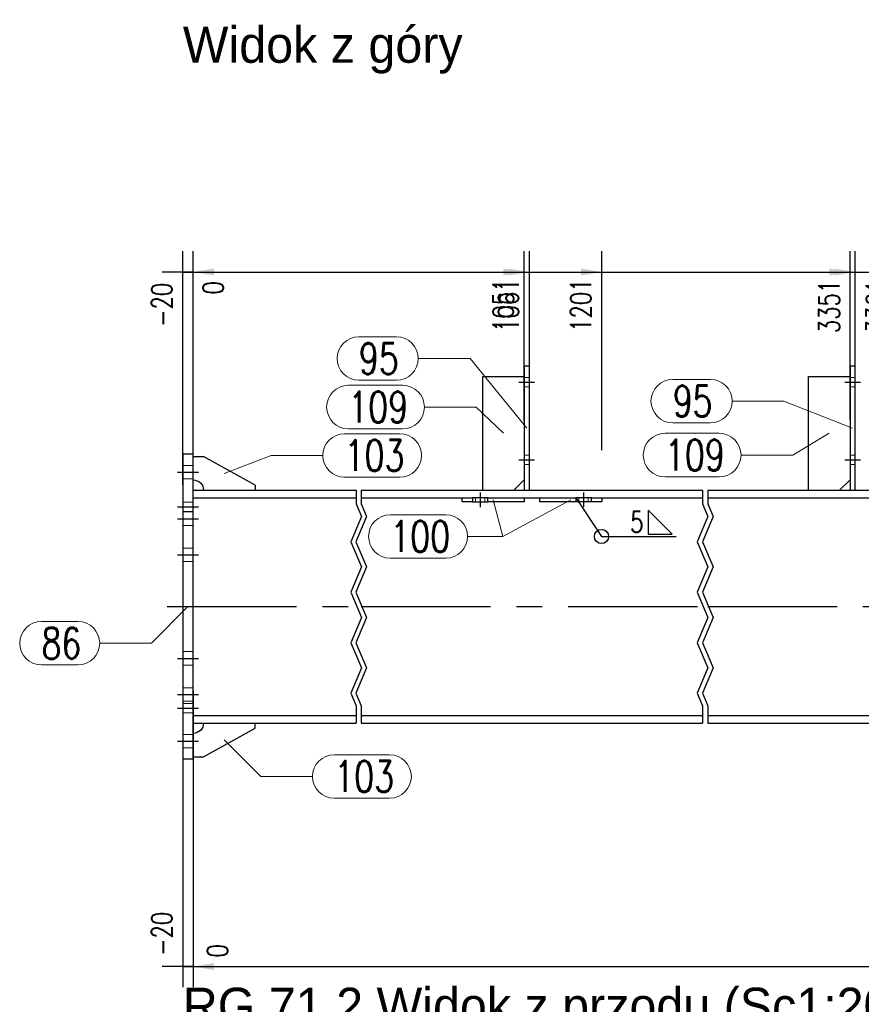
# Model space of a CAD drawing. Header units: millimetres. Extents: x 3528 to 4122, y 12541 to 12988.
# Tile 2 of 47: x 3569 to 3650, y 12610 to 12705. Entities that reach past the tile are written whole.
import ezdxf

# ---------------------------------------------------------------- set-up
doc = ezdxf.new("R2010")
doc.units = ezdxf.units.MM
doc.header["$LTSCALE"] = 10
doc.linetypes.add('HIDDEN', pattern=[0.375, 0.25, -0.125])
doc.linetypes.add('MITTE', pattern=[2, 1.25, -0.25, 0.25, -0.25])
doc.layers.get('Defpoints').update_dxf_attribs({"color": 1})
for name, color, linetype, lineweight in [('PS_DIM', 4, 'Continuous', 13), ('PS_Hidden', 2, 'HIDDEN', 9), ('PS_Pos', 1, 'Continuous', 15), ('PS_SOLID', 7, 'Continuous', 30)]:
    doc.layers.add(name, color=color, linetype=linetype, lineweight=lineweight)
for name, color, linetype in [('PS_MID', 5, 'MITTE'), ('PS_SHAPE', 3, 'Continuous'), ('PS_WELD', 1, 'Continuous')]:
    doc.layers.add(name, color=color, linetype=linetype)
doc.styles.add('simplex', font='simplex.shx', dxfattribs={"width": 0.75})
doc.dimstyles.new('1_20_GŁ_DS1-LS20', dxfattribs={"dimtxt": 2, "dimasz": 2, "dimexe": 2, "dimexo": 5, "dimgap": 1, "dimtad": 1, "dimjust": 4, "dimdec": 0, "dimlfac": 20, "dimtxsty": 'simplex', "dimblk1": 'NONE', "dimsah": 1, "dimcen": 2, "dimclrd": 256, "dimclre": 256, "dimclrt": 4, "dimadec": 1, "dimazin": 0, "dimtfac": 1, "dimtdec": 0, "dimtmove": 2, "dimatfit": 3, "dimfxl": 1, "dimarcsym": 0})

# ---------------------------------------------------------------- blocks, each defined once
blk = doc.blocks.new('*X72')
at = {"color": 0}
blk.add_text('Widok z góry', height=3.5, dxfattribs=at).set_placement((3584.581, 12587.55))
blk = doc.blocks.new('*D87')
at = {"layer": 'Defpoints', "color": 0, "transparency": 16777216}
for p in [(3585.581, 12681.099), (3584.581, 12655.536), (3585.581, 12637.512)]:
    blk.add_point(p, dxfattribs=at)
at = {"layer": 'PS_DIM', "lineweight": -2, "transparency": 16777216}
for p, q in [((3584.581, 12660.536), (3584.581, 12683.099)), ((3585.581, 12642.512), (3585.581, 12683.099)), ((3584.581, 12681.099), (3582.581, 12681.099)), ((3584.581, 12681.099), (3585.581, 12681.099)), ((3587.581, 12681.099), (3589.581, 12681.099))]:
    blk.add_line(p, q, dxfattribs=at)
at = {"layer": 'PS_DIM', "transparency": 16777216}
blk.add_solid([(3587.581, 12681.432), (3587.581, 12680.765), (3585.581, 12681.099)], dxfattribs=at)
at = {"layer": 'PS_DIM', "color": 4, "transparency": 16777216, "insert": (3582.561, 12677.936), "char_height": 2, "attachment_point": 5, "rotation": 90, "style": 'simplex'}
blk.add_mtext('-20', dxfattribs=at)
blk = doc.blocks.new('_None')
blk = doc.blocks.new('*D88')
at = {"layer": 'Defpoints', "color": 0, "transparency": 16777216}
for p in [(3585.581, 12681.099), (3585.581, 12655.536), (3585.581, 12637.512)]:
    blk.add_point(p, dxfattribs=at)
at = {"layer": 'PS_DIM', "lineweight": -2, "transparency": 16777216}
for p, q in [((3585.581, 12642.512), (3585.581, 12683.099)), ((3585.581, 12660.536), (3585.581, 12683.099)), ((3585.581, 12681.099), (3583.581, 12681.099)), ((3587.581, 12681.099), (3589.581, 12681.099))]:
    blk.add_line(p, q, dxfattribs=at)
at = {"layer": 'PS_DIM', "transparency": 16777216}
blk.add_solid([(3587.581, 12681.432), (3587.581, 12680.765), (3585.581, 12681.099)], dxfattribs=at)
at = {"layer": 'PS_DIM', "color": 4, "transparency": 16777216, "insert": (3587.524, 12679.579), "char_height": 2, "attachment_point": 5, "rotation": 90, "style": 'simplex'}
blk.add_mtext('0', dxfattribs=at)
blk = doc.blocks.new('*D89')
at = {"layer": 'Defpoints', "color": 0, "transparency": 16777216}
for p in [(3617.581, 12681.099), (3617.581, 12661.701), (3585.581, 12637.512)]:
    blk.add_point(p, dxfattribs=at)
at = {"layer": 'PS_DIM', "lineweight": -2, "transparency": 16777216}
for p, q in [((3585.581, 12642.512), (3585.581, 12683.099)), ((3617.581, 12666.701), (3617.581, 12683.099)), ((3585.581, 12681.099), (3615.581, 12681.099))]:
    blk.add_line(p, q, dxfattribs=at)
at = {"layer": 'PS_DIM', "transparency": 16777216}
blk.add_solid([(3615.581, 12681.432), (3615.581, 12680.765), (3617.581, 12681.099)], dxfattribs=at)
at = {"layer": 'PS_DIM', "color": 4, "transparency": 16777216, "insert": (3615.561, 12677.9), "char_height": 2, "attachment_point": 5, "rotation": 90, "style": 'simplex'}
blk.add_mtext('1051', dxfattribs=at)
blk = doc.blocks.new('*D90')
at = {"layer": 'Defpoints', "color": 0, "transparency": 16777216}
for p in [(3618.081, 12681.099), (3618.081, 12661.462), (3585.581, 12637.512)]:
    blk.add_point(p, dxfattribs=at)
at = {"layer": 'PS_DIM', "lineweight": -2, "transparency": 16777216}
for p, q in [((3585.581, 12642.512), (3585.581, 12683.099)), ((3618.081, 12666.462), (3618.081, 12683.099)), ((3585.581, 12681.099), (3616.081, 12681.099))]:
    blk.add_line(p, q, dxfattribs=at)
at = {"layer": 'PS_DIM', "transparency": 16777216}
blk.add_solid([(3616.081, 12681.432), (3616.081, 12680.765), (3618.081, 12681.099)], dxfattribs=at)
at = {"layer": 'PS_DIM', "color": 4, "transparency": 16777216, "insert": (3616.061, 12677.9), "char_height": 2, "attachment_point": 5, "rotation": 90, "style": 'simplex'}
blk.add_mtext('1061', dxfattribs=at)
blk = doc.blocks.new('*D91')
at = {"layer": 'Defpoints', "color": 0, "transparency": 16777216}
for p in [(3625.081, 12681.099), (3625.081, 12658.882), (3585.581, 12637.512)]:
    blk.add_point(p, dxfattribs=at)
at = {"layer": 'PS_DIM', "lineweight": -2, "transparency": 16777216}
for p, q in [((3585.581, 12642.512), (3585.581, 12683.099)), ((3625.081, 12663.882), (3625.081, 12683.099)), ((3585.581, 12681.099), (3623.081, 12681.099))]:
    blk.add_line(p, q, dxfattribs=at)
at = {"layer": 'PS_DIM', "transparency": 16777216}
blk.add_solid([(3623.081, 12681.432), (3623.081, 12680.765), (3625.081, 12681.099)], dxfattribs=at)
at = {"layer": 'PS_DIM', "color": 4, "transparency": 16777216, "insert": (3623.061, 12677.9), "char_height": 2, "attachment_point": 5, "rotation": 90, "style": 'simplex'}
blk.add_mtext('1201', dxfattribs=at)
blk = doc.blocks.new('*D92')
at = {"layer": 'Defpoints', "color": 0, "transparency": 16777216}
for p in [(3649.081, 12681.099), (3649.081, 12661.819), (3585.581, 12637.512)]:
    blk.add_point(p, dxfattribs=at)
at = {"layer": 'PS_DIM', "lineweight": -2, "transparency": 16777216}
for p, q in [((3585.581, 12642.512), (3585.581, 12683.099)), ((3649.081, 12666.819), (3649.081, 12683.099)), ((3585.581, 12681.099), (3647.081, 12681.099))]:
    blk.add_line(p, q, dxfattribs=at)
at = {"layer": 'PS_DIM', "transparency": 16777216}
blk.add_solid([(3647.081, 12681.432), (3647.081, 12680.765), (3649.081, 12681.099)], dxfattribs=at)
at = {"layer": 'PS_DIM', "color": 4, "transparency": 16777216, "insert": (3647.061, 12677.757), "char_height": 2, "attachment_point": 5, "rotation": 90, "style": 'simplex'}
blk.add_mtext('3351', dxfattribs=at)
blk = doc.blocks.new('*D93')
at = {"layer": 'Defpoints', "color": 0, "transparency": 16777216}
for p in [(3649.581, 12681.099), (3649.581, 12661.278), (3585.581, 12637.512)]:
    blk.add_point(p, dxfattribs=at)
at = {"layer": 'PS_DIM', "lineweight": -2, "transparency": 16777216}
for p, q in [((3585.581, 12642.512), (3585.581, 12683.099)), ((3649.581, 12666.278), (3649.581, 12683.099)), ((3585.581, 12681.099), (3647.581, 12681.099))]:
    blk.add_line(p, q, dxfattribs=at)
at = {"layer": 'PS_DIM', "transparency": 16777216}
blk.add_solid([(3647.581, 12681.432), (3647.581, 12680.765), (3649.581, 12681.099)], dxfattribs=at)
at = {"layer": 'PS_DIM', "color": 4, "transparency": 16777216, "insert": (3651.637, 12677.757), "char_height": 2, "attachment_point": 5, "rotation": 90, "style": 'simplex'}
blk.add_mtext('3361', dxfattribs=at)
blk = doc.blocks.new('*D94')
at = {"layer": 'Defpoints', "color": 0, "transparency": 16777216}
for p in [(3675.581, 12681.099), (3675.581, 12661.827), (3585.581, 12637.512)]:
    blk.add_point(p, dxfattribs=at)
at = {"layer": 'PS_DIM', "lineweight": -2, "transparency": 16777216}
for p, q in [((3585.581, 12642.512), (3585.581, 12683.099)), ((3675.581, 12666.827), (3675.581, 12683.099)), ((3585.581, 12681.099), (3673.581, 12681.099))]:
    blk.add_line(p, q, dxfattribs=at)
at = {"layer": 'PS_DIM', "transparency": 16777216}
blk.add_solid([(3673.581, 12681.432), (3673.581, 12680.765), (3675.581, 12681.099)], dxfattribs=at)
at = {"layer": 'PS_DIM', "color": 4, "transparency": 16777216, "insert": (3673.561, 12677.757), "char_height": 2, "attachment_point": 5, "rotation": 90, "style": 'simplex'}
blk.add_mtext('5651', dxfattribs=at)
blk = doc.blocks.new('*D95')
at = {"layer": 'Defpoints', "color": 0, "transparency": 16777216}
for p in [(3676.081, 12681.099), (3676.081, 12661.331), (3585.581, 12637.512)]:
    blk.add_point(p, dxfattribs=at)
at = {"layer": 'PS_DIM', "lineweight": -2, "transparency": 16777216}
for p, q in [((3585.581, 12642.512), (3585.581, 12683.099)), ((3676.081, 12666.331), (3676.081, 12683.099)), ((3585.581, 12681.099), (3674.081, 12681.099))]:
    blk.add_line(p, q, dxfattribs=at)
at = {"layer": 'PS_DIM', "transparency": 16777216}
blk.add_solid([(3674.081, 12681.432), (3674.081, 12680.765), (3676.081, 12681.099)], dxfattribs=at)
at = {"layer": 'PS_DIM', "color": 4, "transparency": 16777216, "insert": (3677.667, 12677.757), "char_height": 2, "attachment_point": 5, "rotation": 90, "style": 'simplex'}
blk.add_mtext('5661', dxfattribs=at)
blk = doc.blocks.new('*D96')
at = {"layer": 'Defpoints', "color": 0, "transparency": 16777216}
for p in [(3683.081, 12681.099), (3683.081, 12658.882), (3585.581, 12637.512)]:
    blk.add_point(p, dxfattribs=at)
at = {"layer": 'PS_DIM', "lineweight": -2, "transparency": 16777216}
for p, q in [((3585.581, 12642.512), (3585.581, 12683.099)), ((3683.081, 12663.882), (3683.081, 12683.099)), ((3585.581, 12681.099), (3681.081, 12681.099))]:
    blk.add_line(p, q, dxfattribs=at)
at = {"layer": 'PS_DIM', "transparency": 16777216}
blk.add_solid([(3681.081, 12681.432), (3681.081, 12680.765), (3683.081, 12681.099)], dxfattribs=at)
at = {"layer": 'PS_DIM', "color": 4, "transparency": 16777216, "insert": (3681.061, 12677.757), "char_height": 2, "attachment_point": 5, "rotation": 90, "style": 'simplex'}
blk.add_mtext('5801', dxfattribs=at)
blk = doc.blocks.new('*D97')
at = {"layer": 'Defpoints', "color": 0, "transparency": 16777216}
for p in [(3707.081, 12681.099), (3707.081, 12661.65), (3585.581, 12637.512)]:
    blk.add_point(p, dxfattribs=at)
at = {"layer": 'PS_DIM', "lineweight": -2, "transparency": 16777216}
for p, q in [((3585.581, 12642.512), (3585.581, 12683.099)), ((3707.081, 12666.65), (3707.081, 12683.099)), ((3585.581, 12681.099), (3705.081, 12681.099))]:
    blk.add_line(p, q, dxfattribs=at)
at = {"layer": 'PS_DIM', "transparency": 16777216}
blk.add_solid([(3705.081, 12681.432), (3705.081, 12680.765), (3707.081, 12681.099)], dxfattribs=at)
at = {"layer": 'PS_DIM', "color": 4, "transparency": 16777216, "insert": (3705.061, 12677.757), "char_height": 2, "attachment_point": 5, "rotation": 90, "style": 'simplex'}
blk.add_mtext('7951', dxfattribs=at)
blk = doc.blocks.new('*D98')
at = {"layer": 'Defpoints', "color": 0, "transparency": 16777216}
for p in [(3707.581, 12681.099), (3707.581, 12661.207), (3585.581, 12637.512)]:
    blk.add_point(p, dxfattribs=at)
at = {"layer": 'PS_DIM', "lineweight": -2, "transparency": 16777216}
for p, q in [((3585.581, 12642.512), (3585.581, 12683.099)), ((3707.581, 12666.207), (3707.581, 12683.099)), ((3585.581, 12681.099), (3705.581, 12681.099))]:
    blk.add_line(p, q, dxfattribs=at)
at = {"layer": 'PS_DIM', "transparency": 16777216}
blk.add_solid([(3705.581, 12681.432), (3705.581, 12680.765), (3707.581, 12681.099)], dxfattribs=at)
at = {"layer": 'PS_DIM', "color": 4, "transparency": 16777216, "insert": (3709.764, 12677.757), "char_height": 2, "attachment_point": 5, "rotation": 90, "style": 'simplex'}
blk.add_mtext('7961', dxfattribs=at)
blk = doc.blocks.new('*D99')
at = {"layer": 'Defpoints', "color": 0, "transparency": 16777216}
for p in [(3733.581, 12681.099), (3733.581, 12658.882), (3585.581, 12637.512)]:
    blk.add_point(p, dxfattribs=at)
at = {"layer": 'PS_DIM', "lineweight": -2, "transparency": 16777216}
for p, q in [((3585.581, 12642.512), (3585.581, 12683.099)), ((3733.581, 12663.882), (3733.581, 12683.099)), ((3585.581, 12681.099), (3731.581, 12681.099))]:
    blk.add_line(p, q, dxfattribs=at)
at = {"layer": 'PS_DIM', "transparency": 16777216}
blk.add_solid([(3731.581, 12681.432), (3731.581, 12680.765), (3733.581, 12681.099)], dxfattribs=at)
at = {"layer": 'PS_DIM', "color": 4, "transparency": 16777216, "insert": (3731.561, 12677.186), "char_height": 2, "attachment_point": 5, "rotation": 90, "style": 'simplex'}
blk.add_mtext('10251', dxfattribs=at)
blk = doc.blocks.new('*D100')
at = {"layer": 'Defpoints', "color": 0, "transparency": 16777216}
for p in [(3734.081, 12681.099), (3734.081, 12660.012), (3585.581, 12637.512)]:
    blk.add_point(p, dxfattribs=at)
at = {"layer": 'PS_DIM', "lineweight": -2, "transparency": 16777216}
for p, q in [((3585.581, 12642.512), (3585.581, 12683.099)), ((3734.081, 12665.012), (3734.081, 12683.099)), ((3585.581, 12681.099), (3732.081, 12681.099))]:
    blk.add_line(p, q, dxfattribs=at)
at = {"layer": 'PS_DIM', "transparency": 16777216}
blk.add_solid([(3732.081, 12681.432), (3732.081, 12680.765), (3734.081, 12681.099)], dxfattribs=at)
at = {"layer": 'PS_DIM', "color": 4, "transparency": 16777216, "insert": (3734.029, 12686.824), "char_height": 2, "attachment_point": 5, "rotation": 90, "style": 'simplex'}
blk.add_mtext('10261', dxfattribs=at)
blk = doc.blocks.new('*D101')
at = {"layer": 'Defpoints', "color": 0, "transparency": 16777216}
for p in [(3734.481, 12681.099), (3734.481, 12657.208), (3585.581, 12637.512)]:
    blk.add_point(p, dxfattribs=at)
at = {"layer": 'PS_DIM', "lineweight": -2, "transparency": 16777216}
for p, q in [((3585.581, 12642.512), (3585.581, 12683.099)), ((3734.481, 12662.208), (3734.481, 12683.099)), ((3585.581, 12681.099), (3732.481, 12681.099))]:
    blk.add_line(p, q, dxfattribs=at)
at = {"layer": 'PS_DIM', "transparency": 16777216}
blk.add_solid([(3732.481, 12681.432), (3732.481, 12680.765), (3734.481, 12681.099)], dxfattribs=at)
at = {"layer": 'PS_DIM', "color": 4, "transparency": 16777216, "insert": (3736.215, 12676.9), "char_height": 2, "attachment_point": 5, "rotation": 90, "style": 'simplex'}
blk.add_mtext('10269', dxfattribs=at)
blk = doc.blocks.new('*D102')
at = {"layer": 'Defpoints', "color": 0, "transparency": 16777216}
for p in [(3741.081, 12681.099), (3741.081, 12658.882), (3585.581, 12637.512)]:
    blk.add_point(p, dxfattribs=at)
at = {"layer": 'PS_DIM', "lineweight": -2, "transparency": 16777216}
for p, q in [((3585.581, 12642.512), (3585.581, 12683.099)), ((3741.081, 12663.882), (3741.081, 12683.099)), ((3585.581, 12681.099), (3739.081, 12681.099))]:
    blk.add_line(p, q, dxfattribs=at)
at = {"layer": 'PS_DIM', "transparency": 16777216}
blk.add_solid([(3739.081, 12681.432), (3739.081, 12680.765), (3741.081, 12681.099)], dxfattribs=at)
at = {"layer": 'PS_DIM', "color": 4, "transparency": 16777216, "insert": (3742.983, 12677.186), "char_height": 2, "attachment_point": 5, "rotation": 90, "style": 'simplex'}
blk.add_mtext('10401', dxfattribs=at)
blk = doc.blocks.new('*D103')
at = {"layer": 'Defpoints', "color": 0, "transparency": 16777216}
for p in [(3848.581, 12681.099), (3848.581, 12661.905), (3585.581, 12637.512)]:
    blk.add_point(p, dxfattribs=at)
at = {"layer": 'PS_DIM', "lineweight": -2, "transparency": 16777216}
for p, q in [((3585.581, 12642.512), (3585.581, 12683.099)), ((3848.581, 12666.905), (3848.581, 12683.099)), ((3585.581, 12681.099), (3846.581, 12681.099))]:
    blk.add_line(p, q, dxfattribs=at)
at = {"layer": 'PS_DIM', "transparency": 16777216}
blk.add_solid([(3846.581, 12681.432), (3846.581, 12680.765), (3848.581, 12681.099)], dxfattribs=at)
at = {"layer": 'PS_DIM', "color": 4, "transparency": 16777216, "insert": (3846.561, 12677.186), "char_height": 2, "attachment_point": 5, "rotation": 90, "style": 'simplex'}
blk.add_mtext('12551', dxfattribs=at)
blk = doc.blocks.new('*D104')
at = {"layer": 'Defpoints', "color": 0, "transparency": 16777216}
for p in [(3849.081, 12681.099), (3849.081, 12661.297), (3585.581, 12637.512)]:
    blk.add_point(p, dxfattribs=at)
at = {"layer": 'PS_DIM', "lineweight": -2, "transparency": 16777216}
for p, q in [((3585.581, 12642.512), (3585.581, 12683.099)), ((3849.081, 12666.297), (3849.081, 12683.099)), ((3585.581, 12681.099), (3847.081, 12681.099))]:
    blk.add_line(p, q, dxfattribs=at)
at = {"layer": 'PS_DIM', "transparency": 16777216}
blk.add_solid([(3847.081, 12681.432), (3847.081, 12680.765), (3849.081, 12681.099)], dxfattribs=at)
at = {"layer": 'PS_DIM', "color": 4, "transparency": 16777216, "insert": (3850.995, 12677.186), "char_height": 2, "attachment_point": 5, "rotation": 90, "style": 'simplex'}
blk.add_mtext('12561', dxfattribs=at)
blk = doc.blocks.new('*D105')
at = {"layer": 'Defpoints', "color": 0, "transparency": 16777216}
for p in [(3957.45, 12681.099), (3957.45, 12658.882), (3585.581, 12637.512)]:
    blk.add_point(p, dxfattribs=at)
at = {"layer": 'PS_DIM', "lineweight": -2, "transparency": 16777216}
for p, q in [((3585.581, 12642.512), (3585.581, 12683.099)), ((3957.45, 12663.882), (3957.45, 12683.099)), ((3585.581, 12681.099), (3955.45, 12681.099))]:
    blk.add_line(p, q, dxfattribs=at)
at = {"layer": 'PS_DIM', "transparency": 16777216}
blk.add_solid([(3955.45, 12681.432), (3955.45, 12680.765), (3957.45, 12681.099)], dxfattribs=at)
at = {"layer": 'PS_DIM', "color": 4, "transparency": 16777216, "insert": (3955.43, 12676.864), "char_height": 2, "attachment_point": 5, "rotation": 90, "style": 'simplex'}
blk.add_mtext('14728', dxfattribs=at)
blk = doc.blocks.new('*D106')
at = {"layer": 'Defpoints', "color": 0, "transparency": 16777216}
for p in [(3958.848, 12681.099), (3958.848, 12659.234), (3585.581, 12637.512)]:
    blk.add_point(p, dxfattribs=at)
at = {"layer": 'PS_DIM', "lineweight": -2, "transparency": 16777216}
for p, q in [((3585.581, 12642.512), (3585.581, 12683.099)), ((3958.848, 12664.234), (3958.848, 12683.099)), ((3585.581, 12681.099), (3956.848, 12681.099))]:
    blk.add_line(p, q, dxfattribs=at)
at = {"layer": 'PS_DIM', "transparency": 16777216}
blk.add_solid([(3956.848, 12681.432), (3956.848, 12680.765), (3958.848, 12681.099)], dxfattribs=at)
at = {"layer": 'PS_DIM', "color": 4, "transparency": 16777216, "insert": (3959.146, 12687.365), "char_height": 2, "attachment_point": 5, "rotation": 90, "style": 'simplex'}
blk.add_mtext('14756', dxfattribs=at)
blk = doc.blocks.new('*D107')
at = {"layer": 'Defpoints', "color": 0, "transparency": 16777216}
for p in [(3963.581, 12681.099), (3963.581, 12661.729), (3585.581, 12637.512)]:
    blk.add_point(p, dxfattribs=at)
at = {"layer": 'PS_DIM', "lineweight": -2, "transparency": 16777216}
for p, q in [((3585.581, 12642.512), (3585.581, 12683.099)), ((3963.581, 12666.729), (3963.581, 12683.099)), ((3585.581, 12681.099), (3961.581, 12681.099))]:
    blk.add_line(p, q, dxfattribs=at)
at = {"layer": 'PS_DIM', "transparency": 16777216}
blk.add_solid([(3961.581, 12681.432), (3961.581, 12680.765), (3963.581, 12681.099)], dxfattribs=at)
at = {"layer": 'PS_DIM', "color": 4, "transparency": 16777216, "insert": (3961.561, 12677.186), "char_height": 2, "attachment_point": 5, "rotation": 90, "style": 'simplex'}
blk.add_mtext('14851', dxfattribs=at)
blk = doc.blocks.new('*D108')
at = {"layer": 'Defpoints', "color": 0, "transparency": 16777216}
for p in [(3964.081, 12681.099), (3964.081, 12661.52), (3585.581, 12637.512)]:
    blk.add_point(p, dxfattribs=at)
at = {"layer": 'PS_DIM', "lineweight": -2, "transparency": 16777216}
for p, q in [((3585.581, 12642.512), (3585.581, 12683.099)), ((3964.081, 12666.52), (3964.081, 12683.099)), ((3585.581, 12681.099), (3962.081, 12681.099))]:
    blk.add_line(p, q, dxfattribs=at)
at = {"layer": 'PS_DIM', "transparency": 16777216}
blk.add_solid([(3962.081, 12681.432), (3962.081, 12680.765), (3964.081, 12681.099)], dxfattribs=at)
at = {"layer": 'PS_DIM', "color": 4, "transparency": 16777216, "insert": (3965.601, 12677.186), "char_height": 2, "attachment_point": 5, "rotation": 90, "style": 'simplex'}
blk.add_mtext('14861', dxfattribs=at)
blk = doc.blocks.new('*D109')
at = {"layer": 'Defpoints', "color": 0, "transparency": 16777216}
for p in [(3971.047, 12681.099), (3971.047, 12660.012), (3585.581, 12637.512)]:
    blk.add_point(p, dxfattribs=at)
at = {"layer": 'PS_DIM', "lineweight": -2, "transparency": 16777216}
for p, q in [((3585.581, 12642.512), (3585.581, 12683.099)), ((3971.047, 12665.012), (3971.047, 12683.099)), ((3585.581, 12681.099), (3969.047, 12681.099))]:
    blk.add_line(p, q, dxfattribs=at)
at = {"layer": 'PS_DIM', "transparency": 16777216}
blk.add_solid([(3969.047, 12681.432), (3969.047, 12680.765), (3971.047, 12681.099)], dxfattribs=at)
at = {"layer": 'PS_DIM', "color": 4, "transparency": 16777216, "insert": (3969.027, 12676.864), "char_height": 2, "attachment_point": 5, "rotation": 90, "style": 'simplex'}
blk.add_mtext('15000', dxfattribs=at)
blk = doc.blocks.new('*D110')
at = {"layer": 'Defpoints', "color": 0, "transparency": 16777216}
for p in [(3971.456, 12681.099), (3971.456, 12658.971), (3585.581, 12637.512)]:
    blk.add_point(p, dxfattribs=at)
at = {"layer": 'PS_DIM', "lineweight": -2, "transparency": 16777216}
for p, q in [((3585.581, 12642.512), (3585.581, 12683.099)), ((3971.456, 12663.971), (3971.456, 12683.099)), ((3585.581, 12681.099), (3969.456, 12681.099))]:
    blk.add_line(p, q, dxfattribs=at)
at = {"layer": 'PS_DIM', "transparency": 16777216}
blk.add_solid([(3969.456, 12681.432), (3969.456, 12680.765), (3971.456, 12681.099)], dxfattribs=at)
at = {"layer": 'PS_DIM', "color": 4, "transparency": 16777216, "insert": (3973.197, 12676.864), "char_height": 2, "attachment_point": 5, "rotation": 90, "style": 'simplex'}
blk.add_mtext('15008', dxfattribs=at)
blk = doc.blocks.new('*D111')
at = {"layer": 'Defpoints', "color": 0, "transparency": 16777216}
for p in [(3584.581, 12645.665), (3585.581, 12637.512), (3585.581, 12613.982)]:
    blk.add_point(p, dxfattribs=at)
at = {"layer": 'PS_DIM', "lineweight": -2, "transparency": 16777216}
for p, q in [((3584.581, 12640.665), (3584.581, 12611.982)), ((3585.581, 12632.512), (3585.581, 12611.982)), ((3584.581, 12613.982), (3582.581, 12613.982)), ((3584.581, 12613.982), (3585.581, 12613.982)), ((3587.581, 12613.982), (3589.581, 12613.982))]:
    blk.add_line(p, q, dxfattribs=at)
at = {"layer": 'PS_DIM', "transparency": 16777216}
blk.add_solid([(3587.581, 12614.315), (3587.581, 12613.649), (3585.581, 12613.982)], dxfattribs=at)
at = {"layer": 'PS_DIM', "color": 4, "transparency": 16777216, "insert": (3582.561, 12617.145), "char_height": 2, "attachment_point": 5, "rotation": 90, "style": 'simplex'}
blk.add_mtext('-20', dxfattribs=at)
blk = doc.blocks.new('*D112')
at = {"layer": 'Defpoints', "color": 0, "transparency": 16777216}
for p in [(3585.581, 12645.665), (3585.581, 12637.512), (3585.581, 12613.982)]:
    blk.add_point(p, dxfattribs=at)
at = {"layer": 'PS_DIM', "lineweight": -2, "transparency": 16777216}
for p, q in [((3585.581, 12640.665), (3585.581, 12611.982)), ((3585.581, 12632.512), (3585.581, 12611.982)), ((3585.581, 12613.982), (3583.581, 12613.982)), ((3587.581, 12613.982), (3589.581, 12613.982))]:
    blk.add_line(p, q, dxfattribs=at)
at = {"layer": 'PS_DIM', "transparency": 16777216}
blk.add_solid([(3587.581, 12614.315), (3587.581, 12613.649), (3585.581, 12613.982)], dxfattribs=at)
at = {"layer": 'PS_DIM', "color": 4, "transparency": 16777216, "insert": (3587.924, 12615.502), "char_height": 2, "attachment_point": 5, "rotation": 90, "style": 'simplex'}
blk.add_mtext('0', dxfattribs=at)
blk = doc.blocks.new('*D113')
at = {"layer": 'Defpoints', "color": 0, "transparency": 16777216}
for p in [(3585.581, 12637.512), (3734.081, 12637.512), (3734.081, 12613.982)]:
    blk.add_point(p, dxfattribs=at)
at = {"layer": 'PS_DIM', "lineweight": -2, "transparency": 16777216}
for p, q in [((3585.581, 12632.512), (3585.581, 12611.982)), ((3734.081, 12632.512), (3734.081, 12611.982)), ((3585.581, 12613.982), (3732.081, 12613.982))]:
    blk.add_line(p, q, dxfattribs=at)
at = {"layer": 'PS_DIM', "transparency": 16777216}
blk.add_solid([(3732.081, 12614.315), (3732.081, 12613.649), (3734.081, 12613.982)], dxfattribs=at)
at = {"layer": 'PS_DIM', "color": 4, "transparency": 16777216, "insert": (3732.061, 12617.895), "char_height": 2, "attachment_point": 5, "rotation": 90, "style": 'simplex'}
blk.add_mtext('10261', dxfattribs=at)
blk = doc.blocks.new('*D114')
at = {"layer": 'Defpoints', "color": 0, "transparency": 16777216}
for p in [(3849.481, 12642.262), (3585.581, 12637.512), (3849.481, 12613.982)]:
    blk.add_point(p, dxfattribs=at)
at = {"layer": 'PS_DIM', "lineweight": -2, "transparency": 16777216}
for p, q in [((3849.481, 12637.262), (3849.481, 12611.982)), ((3585.581, 12632.512), (3585.581, 12611.982)), ((3585.581, 12613.982), (3847.481, 12613.982))]:
    blk.add_line(p, q, dxfattribs=at)
at = {"layer": 'PS_DIM', "transparency": 16777216}
blk.add_solid([(3847.481, 12614.315), (3847.481, 12613.649), (3849.481, 12613.982)], dxfattribs=at)
at = {"layer": 'PS_DIM', "color": 4, "transparency": 16777216, "insert": (3847.461, 12618.181), "char_height": 2, "attachment_point": 5, "rotation": 90, "style": 'simplex'}
blk.add_mtext('12569', dxfattribs=at)
blk = doc.blocks.new('*D115')
at = {"layer": 'Defpoints', "color": 0, "transparency": 16777216}
for p in [(3960.068, 12647.799), (3585.581, 12637.512), (3960.068, 12613.982)]:
    blk.add_point(p, dxfattribs=at)
at = {"layer": 'PS_DIM', "lineweight": -2, "transparency": 16777216}
for p, q in [((3960.068, 12642.799), (3960.068, 12611.982)), ((3585.581, 12632.512), (3585.581, 12611.982)), ((3585.581, 12613.982), (3958.068, 12613.982))]:
    blk.add_line(p, q, dxfattribs=at)
at = {"layer": 'PS_DIM', "transparency": 16777216}
blk.add_solid([(3958.068, 12614.315), (3958.068, 12613.649), (3960.068, 12613.982)], dxfattribs=at)
at = {"layer": 'PS_DIM', "color": 4, "transparency": 16777216, "insert": (3958.048, 12618.216), "char_height": 2, "attachment_point": 5, "rotation": 90, "style": 'simplex'}
blk.add_mtext('14780', dxfattribs=at)
blk = doc.blocks.new('*D116')
at = {"layer": 'Defpoints', "color": 0, "transparency": 16777216}
for p in [(3971.047, 12660.012), (3585.581, 12637.512), (3971.047, 12613.982)]:
    blk.add_point(p, dxfattribs=at)
at = {"layer": 'PS_DIM', "lineweight": -2, "transparency": 16777216}
for p, q in [((3971.047, 12655.012), (3971.047, 12611.982)), ((3585.581, 12632.512), (3585.581, 12611.982)), ((3585.581, 12613.982), (3969.047, 12613.982))]:
    blk.add_line(p, q, dxfattribs=at)
at = {"layer": 'PS_DIM', "transparency": 16777216}
blk.add_solid([(3969.047, 12614.315), (3969.047, 12613.649), (3971.047, 12613.982)], dxfattribs=at)
at = {"layer": 'PS_DIM', "color": 4, "transparency": 16777216, "insert": (3969.027, 12618.216), "char_height": 2, "attachment_point": 5, "rotation": 90, "style": 'simplex'}
blk.add_mtext('15000', dxfattribs=at)
blk = doc.blocks.new('*D117')
at = {"layer": 'Defpoints', "color": 0, "transparency": 16777216}
for p in [(3971.456, 12658.971), (3585.581, 12637.512), (3971.456, 12613.982)]:
    blk.add_point(p, dxfattribs=at)
at = {"layer": 'PS_DIM', "lineweight": -2, "transparency": 16777216}
for p, q in [((3971.456, 12653.971), (3971.456, 12611.982)), ((3585.581, 12632.512), (3585.581, 12611.982)), ((3585.581, 12613.982), (3969.456, 12613.982))]:
    blk.add_line(p, q, dxfattribs=at)
at = {"layer": 'PS_DIM', "transparency": 16777216}
blk.add_solid([(3969.456, 12614.315), (3969.456, 12613.649), (3971.456, 12613.982)], dxfattribs=at)
at = {"layer": 'PS_DIM', "color": 4, "transparency": 16777216, "insert": (3973.287, 12618.216), "char_height": 2, "attachment_point": 5, "rotation": 90, "style": 'simplex'}
blk.add_mtext('15008', dxfattribs=at)
blk = doc.blocks.new('*X128')
at = {"color": 0}
for s, p in [('RG.71.2 Widok z przodu (Sc1:20)', (3584.581, 12607.299)), ('RYGIEL GŁÓWNY (1 x)', (3584.581, 12602.924))]:
    blk.add_text(s, height=3.5, dxfattribs=at).set_placement(p)
blk = doc.blocks.new('*X377')
at = {"color": 1}
for p, q in [((3601.331, 12660.012), (3601.331, 12658.688)), ((3601.831, 12660.012), (3601.831, 12658.688)), ((3634.831, 12660.012), (3634.831, 12658.688)), ((3635.331, 12660.012), (3635.331, 12658.688)), ((3601.331, 12658.688), (3601.847, 12657.469)), ((3601.831, 12658.688), (3602.347, 12657.469)), ((3634.831, 12658.688), (3635.347, 12657.469)), ((3635.331, 12658.688), (3635.847, 12657.469)), ((3601.847, 12657.469), (3600.816, 12655.031)), ((3602.347, 12657.469), (3601.316, 12655.031)), ((3635.347, 12657.469), (3634.316, 12655.031)), ((3635.847, 12657.469), (3634.816, 12655.031)), ((3600.816, 12655.031), (3601.847, 12652.593)), ((3601.316, 12655.031), (3602.347, 12652.593)), ((3634.316, 12655.031), (3635.347, 12652.593)), ((3634.816, 12655.031), (3635.847, 12652.593)), ((3601.847, 12652.593), (3600.816, 12650.155)), ((3602.347, 12652.593), (3601.316, 12650.155)), ((3635.347, 12652.593), (3634.316, 12650.155)), ((3635.847, 12652.593), (3634.816, 12650.155)), ((3600.816, 12650.155), (3601.847, 12647.717)), ((3601.316, 12650.155), (3602.347, 12647.717)), ((3634.316, 12650.155), (3635.347, 12647.717)), ((3634.816, 12650.155), (3635.847, 12647.717)), ((3601.847, 12647.717), (3600.816, 12645.279)), ((3602.347, 12647.717), (3601.316, 12645.279)), ((3635.347, 12647.717), (3634.316, 12645.279)), ((3635.847, 12647.717), (3634.816, 12645.279)), ((3600.816, 12645.279), (3601.847, 12642.841)), ((3601.316, 12645.279), (3602.347, 12642.841)), ((3634.316, 12645.279), (3635.347, 12642.841)), ((3634.816, 12645.279), (3635.847, 12642.841)), ((3601.847, 12642.841), (3600.816, 12640.403)), ((3602.347, 12642.841), (3601.316, 12640.403)), ((3635.347, 12642.841), (3634.316, 12640.403)), ((3635.847, 12642.841), (3634.816, 12640.403)), ((3600.816, 12640.403), (3601.331, 12639.183)), ((3601.316, 12640.403), (3601.831, 12639.183)), ((3634.316, 12640.403), (3634.831, 12639.183)), ((3634.816, 12640.403), (3635.331, 12639.183)), ((3601.331, 12639.183), (3601.331, 12637.512)), ((3601.831, 12639.183), (3601.831, 12637.512)), ((3634.831, 12639.183), (3634.831, 12637.512)), ((3635.331, 12639.183), (3635.331, 12637.512))]:
    blk.add_line(p, q, dxfattribs=at)
at = {"layer": 'PS_Hidden', "color": 2, "linetype": 'HIDDEN'}
for p, q in [((3618.081, 12670.912), (3617.581, 12670.912)), ((3649.581, 12670.912), (3649.081, 12670.912)), ((3618.081, 12670.012), (3617.581, 12670.012)), ((3649.581, 12670.012), (3649.081, 12670.012)), ((3618.081, 12663.412), (3617.581, 12663.412)), ((3649.581, 12663.412), (3649.081, 12663.412)), ((3585.581, 12662.412), (3584.581, 12662.412)), ((3618.081, 12662.512), (3617.581, 12662.512)), ((3649.581, 12662.512), (3649.081, 12662.512)), ((3585.581, 12661.112), (3584.581, 12661.112)), ((3612.881, 12658.882), (3612.881, 12659.282)), ((3613.781, 12658.882), (3613.781, 12659.282)), ((3622.881, 12658.882), (3622.881, 12659.282)), ((3623.781, 12658.882), (3623.781, 12659.282)), ((3585.581, 12658.862), (3584.581, 12658.862)), ((3585.581, 12657.962), (3584.581, 12657.962)), ((3585.581, 12657.912), (3584.581, 12657.912)), ((3585.581, 12656.612), (3584.581, 12656.612)), ((3585.581, 12654.412), (3584.581, 12654.412)), ((3585.581, 12653.112), (3584.581, 12653.112)), ((3585.581, 12644.412), (3584.581, 12644.412)), ((3585.581, 12643.112), (3584.581, 12643.112)), ((3585.581, 12640.912), (3584.581, 12640.912)), ((3585.581, 12639.612), (3584.581, 12639.612)), ((3585.581, 12639.412), (3584.581, 12639.412)), ((3585.581, 12638.512), (3584.581, 12638.512)), ((3585.581, 12636.412), (3584.581, 12636.412)), ((3585.581, 12635.112), (3584.581, 12635.112))]:
    blk.add_line(p, q, dxfattribs=at)
at = {"layer": 'PS_MID', "color": 5, "linetype": 'MITTE'}
for p, q in [((3617.081, 12670.462), (3618.581, 12670.462)), ((3617.081, 12670.462), (3618.581, 12670.462)), ((3617.081, 12670.462), (3618.581, 12670.462)), ((3617.081, 12670.462), (3618.581, 12670.462)), ((3648.581, 12670.462), (3650.081, 12670.462)), ((3648.581, 12670.462), (3650.081, 12670.462)), ((3648.581, 12670.462), (3650.081, 12670.462)), ((3648.581, 12670.462), (3650.081, 12670.462)), ((3617.081, 12662.962), (3618.581, 12662.962)), ((3617.081, 12662.962), (3618.581, 12662.962)), ((3617.081, 12662.962), (3618.581, 12662.962)), ((3617.081, 12662.962), (3618.581, 12662.962)), ((3648.581, 12662.962), (3650.081, 12662.962)), ((3648.581, 12662.962), (3650.081, 12662.962)), ((3648.581, 12662.962), (3650.081, 12662.962)), ((3648.581, 12662.962), (3650.081, 12662.962)), ((3584.081, 12661.762), (3586.081, 12661.762)), ((3584.081, 12661.762), (3586.081, 12661.762)), ((3613.331, 12659.782), (3613.331, 12658.382)), ((3623.331, 12659.782), (3623.331, 12658.382)), ((3584.081, 12658.412), (3586.081, 12658.412)), ((3584.081, 12658.412), (3586.081, 12658.412)), ((3584.081, 12657.262), (3586.081, 12657.262)), ((3584.081, 12657.262), (3586.081, 12657.262)), ((3584.081, 12653.762), (3586.081, 12653.762)), ((3584.081, 12653.762), (3586.081, 12653.762)), ((3583.081, 12648.762), (3601.331, 12648.762)), ((3601.831, 12648.762), (3634.831, 12648.762)), ((3635.331, 12648.762), (3659.331, 12648.762)), ((3584.081, 12643.762), (3586.081, 12643.762)), ((3584.081, 12643.762), (3586.081, 12643.762)), ((3584.081, 12640.262), (3586.081, 12640.262)), ((3584.081, 12640.262), (3586.081, 12640.262)), ((3584.081, 12638.962), (3586.081, 12638.962)), ((3584.081, 12638.962), (3586.081, 12638.962)), ((3584.081, 12635.762), (3586.081, 12635.762)), ((3584.081, 12635.762), (3586.081, 12635.762))]:
    blk.add_line(p, q, dxfattribs=at)
at = {"layer": 'PS_SOLID', "color": 7, "linetype": 'Continuous'}
for p, q in [((3617.581, 12672.012), (3617.581, 12660.012)), ((3618.081, 12672.012), (3617.581, 12672.012)), ((3618.081, 12660.012), (3618.081, 12672.012)), ((3649.081, 12672.012), (3649.081, 12660.012)), ((3649.581, 12672.012), (3649.081, 12672.012)), ((3649.581, 12660.012), (3649.581, 12672.012)), ((3613.581, 12660.012), (3613.581, 12671.012)), ((3613.581, 12671.012), (3617.581, 12671.012)), ((3645.081, 12660.012), (3645.081, 12671.012)), ((3645.081, 12671.012), (3649.081, 12671.012)), ((3585.581, 12663.512), (3584.581, 12663.512)), ((3584.581, 12663.512), (3584.581, 12634.012)), ((3585.581, 12634.012), (3585.581, 12663.512)), ((3585.581, 12663.262), (3586.581, 12663.262)), ((3591.581, 12660.512), (3586.581, 12663.262)), ((3616.581, 12660.012), (3617.581, 12661.012)), ((3648.081, 12660.012), (3649.081, 12661.012)), ((3585.581, 12660.012), (3601.331, 12660.012)), ((3591.581, 12660.512), (3591.581, 12660.012)), ((3601.831, 12660.012), (3634.831, 12660.012)), ((3635.331, 12660.012), (3659.331, 12660.012)), ((3585.581, 12659.282), (3601.331, 12659.282)), ((3601.831, 12659.282), (3611.581, 12659.282)), ((3611.581, 12658.882), (3611.581, 12659.282)), ((3611.581, 12659.282), (3612.581, 12659.282)), ((3612.581, 12659.282), (3612.581, 12658.882)), ((3614.081, 12659.282), (3612.581, 12659.282)), ((3614.081, 12658.882), (3614.081, 12659.282)), ((3614.081, 12659.282), (3617.581, 12659.282)), ((3617.581, 12659.282), (3617.581, 12658.882)), ((3617.581, 12659.282), (3619.081, 12659.282)), ((3619.081, 12658.882), (3619.081, 12659.282)), ((3619.081, 12659.282), (3622.581, 12659.282)), ((3624.081, 12659.282), (3622.581, 12659.282)), ((3622.581, 12659.282), (3622.581, 12658.882)), ((3624.081, 12658.882), (3624.081, 12659.282)), ((3624.081, 12659.282), (3625.081, 12659.282)), ((3625.081, 12659.282), (3625.081, 12658.882)), ((3625.081, 12659.282), (3634.831, 12659.282)), ((3635.331, 12659.282), (3659.331, 12659.282)), ((3612.581, 12658.882), (3611.581, 12658.882)), ((3612.581, 12658.882), (3614.081, 12658.882)), ((3617.581, 12658.882), (3614.081, 12658.882)), ((3622.581, 12658.882), (3619.081, 12658.882)), ((3624.081, 12658.882), (3622.581, 12658.882)), ((3625.081, 12658.882), (3624.081, 12658.882)), ((3585.581, 12638.242), (3601.331, 12638.242)), ((3601.831, 12638.242), (3634.831, 12638.242)), ((3635.331, 12638.242), (3659.331, 12638.242)), ((3585.581, 12637.512), (3601.331, 12637.512)), ((3591.581, 12637.012), (3591.581, 12637.512)), ((3601.831, 12637.512), (3634.831, 12637.512)), ((3635.331, 12637.512), (3659.331, 12637.512)), ((3586.581, 12634.262), (3591.581, 12637.012)), ((3585.581, 12634.262), (3586.581, 12634.262)), ((3585.581, 12634.012), (3584.581, 12634.012))]:
    blk.add_line(p, q, dxfattribs=at)
at = {"layer": 'PS_SOLID', "extrusion": (0, 0, -1)}
for centre, start, end in [((-3585.581, 12660.012), 90, 180), ((-3585.581, 12637.512), 180, 270)]:
    blk.add_arc(centre, 1, start, end, dxfattribs=at)
blk = doc.blocks.new('*X385')
at = {"color": 1}
for p, q in [((3601.605, 12674.838), (3605.248, 12674.838)), ((3607.348, 12672.738), (3612.348, 12672.738)), ((3617.831, 12666.012), (3612.348, 12672.738)), ((3601.605, 12670.638), (3605.248, 12670.638))]:
    blk.add_line(p, q, dxfattribs=at)
for centre, start, end in [((3601.605, 12672.738), 90, 270), ((3605.248, 12672.738), 270, 90)]:
    blk.add_arc(centre, 2.1, start, end, dxfattribs=at)
at = {"color": 2, "style": 'simplex', "width": 0.75}
blk.add_text('95', height=3, dxfattribs=at).set_placement((3601.605, 12671.238))
blk = doc.blocks.new('*X386')
at = {"color": 1}
for p, q in [((3600.584, 12670.15), (3605.834, 12670.15)), ((3607.934, 12668.05), (3612.934, 12668.05)), ((3615.581, 12665.512), (3612.934, 12668.05)), ((3600.584, 12665.95), (3605.834, 12665.95))]:
    blk.add_line(p, q, dxfattribs=at)
for centre, start, end in [((3600.584, 12668.05), 90, 270), ((3605.834, 12668.05), 270, 90)]:
    blk.add_arc(centre, 2.1, start, end, dxfattribs=at)
at = {"color": 2, "style": 'simplex', "width": 0.75}
blk.add_text('109', height=3, dxfattribs=at).set_placement((3600.584, 12666.55))
blk = doc.blocks.new('*X387')
at = {"color": 1}
for p, q in [((3614.581, 12659.082), (3615.522, 12655.546)), ((3604.642, 12657.646), (3609.999, 12657.646)), ((3612.099, 12655.546), (3615.522, 12655.546)), ((3604.642, 12653.446), (3609.999, 12653.446))]:
    blk.add_line(p, q, dxfattribs=at)
for centre, start, end in [((3604.642, 12655.546), 90, 270), ((3609.999, 12655.546), 270, 90)]:
    blk.add_arc(centre, 2.1, start, end, dxfattribs=at)
at = {"color": 2, "style": 'simplex', "width": 0.75}
blk.add_text('100', height=3, dxfattribs=at).set_placement((3604.642, 12654.046))
blk = doc.blocks.new('*X388')
at = {"color": 1}
for p, q in [((3622.081, 12659.082), (3615.522, 12655.546)), ((3604.642, 12657.646), (3609.999, 12657.646)), ((3612.099, 12655.546), (3615.522, 12655.546)), ((3604.642, 12653.446), (3609.999, 12653.446))]:
    blk.add_line(p, q, dxfattribs=at)
for centre, start, end in [((3604.642, 12655.546), 90, 270), ((3609.999, 12655.546), 270, 90)]:
    blk.add_arc(centre, 2.1, start, end, dxfattribs=at)
at = {"color": 2, "style": 'simplex', "width": 0.75}
blk.add_text('100', height=3, dxfattribs=at).set_placement((3604.642, 12654.046))
blk = doc.blocks.new('*X389')
at = {"color": 1}
for p, q in [((3631.196, 12665.51), (3636.446, 12665.51)), ((3647.081, 12665.512), (3643.546, 12663.41)), ((3638.546, 12663.41), (3643.546, 12663.41)), ((3631.196, 12661.31), (3636.446, 12661.31))]:
    blk.add_line(p, q, dxfattribs=at)
for centre, start, end in [((3631.196, 12663.41), 90, 270), ((3636.446, 12663.41), 270, 90)]:
    blk.add_arc(centre, 2.1, start, end, dxfattribs=at)
at = {"color": 2, "style": 'simplex', "width": 0.75}
blk.add_text('109', height=3, dxfattribs=at).set_placement((3631.196, 12661.91))
blk = doc.blocks.new('*X390')
at = {"color": 1}
for p, q in [((3631.941, 12670.722), (3635.584, 12670.722)), ((3637.684, 12668.622), (3642.684, 12668.622)), ((3649.331, 12666.012), (3642.684, 12668.622)), ((3631.941, 12666.522), (3635.584, 12666.522))]:
    blk.add_line(p, q, dxfattribs=at)
for centre, start, end in [((3631.941, 12668.622), 90, 270), ((3635.584, 12668.622), 270, 90)]:
    blk.add_arc(centre, 2.1, start, end, dxfattribs=at)
at = {"color": 2, "style": 'simplex', "width": 0.75}
blk.add_text('95', height=3, dxfattribs=at).set_placement((3631.941, 12667.122))
blk = doc.blocks.new('*X410')
at = {"color": 1}
for p, q in [((3585.081, 12648.762), (3581.546, 12645.226)), ((3570.91, 12647.326), (3574.446, 12647.326)), ((3576.546, 12645.226), (3581.546, 12645.226)), ((3570.91, 12643.126), (3574.446, 12643.126))]:
    blk.add_line(p, q, dxfattribs=at)
for centre, start, end in [((3570.91, 12645.226), 90, 270), ((3574.446, 12645.226), 270, 90)]:
    blk.add_arc(centre, 2.1, start, end, dxfattribs=at)
at = {"color": 2, "style": 'simplex', "width": 0.75}
blk.add_text('86', height=3, dxfattribs=at).set_placement((3570.91, 12643.726))
blk = doc.blocks.new('*X411')
at = {"color": 1}
for p, q in [((3600.21, 12665.477), (3605.567, 12665.477)), ((3588.581, 12661.637), (3593.11, 12663.377)), ((3593.11, 12663.377), (3598.11, 12663.377)), ((3600.21, 12661.277), (3605.567, 12661.277))]:
    blk.add_line(p, q, dxfattribs=at)
for centre, start, end in [((3600.21, 12663.377), 90, 270), ((3605.567, 12663.377), 270, 90)]:
    blk.add_arc(centre, 2.1, start, end, dxfattribs=at)
at = {"color": 2, "style": 'simplex', "width": 0.75}
blk.add_text('103', height=3, dxfattribs=at).set_placement((3600.21, 12661.877))
blk = doc.blocks.new('*X412')
at = {"color": 1}
for p, q in [((3588.581, 12635.887), (3592.117, 12632.351)), ((3599.217, 12634.451), (3604.574, 12634.451)), ((3592.117, 12632.351), (3597.117, 12632.351)), ((3599.217, 12630.251), (3604.574, 12630.251))]:
    blk.add_line(p, q, dxfattribs=at)
for centre, start, end in [((3599.217, 12632.351), 90, 270), ((3604.574, 12632.351), 270, 90)]:
    blk.add_arc(centre, 2.1, start, end, dxfattribs=at)
at = {"color": 2, "style": 'simplex', "width": 0.75}
blk.add_text('103', height=3, dxfattribs=at).set_placement((3599.217, 12630.851))
blk = doc.blocks.new('*X497')
at = {"color": 9}
for p, q in [((3622.581, 12659.282), (3625.059, 12655.542)), ((3625.059, 12655.542), (3632.269, 12655.542))]:
    blk.add_line(p, q, dxfattribs=at)
at = {"color": 3}
for p, q in [((3631.874, 12655.772), (3629.574, 12658.072)), ((3629.574, 12658.072), (3629.574, 12655.772)), ((3629.574, 12655.772), (3631.874, 12655.772))]:
    blk.add_line(p, q, dxfattribs=at)
at = {"color": 9}
blk.add_circle((3625.059, 12655.542), 0.69, dxfattribs=at)
at = {"color": 2, "style": 'simplex', "width": 0.75}
blk.add_text('5', height=2, dxfattribs=at).set_placement((3627.819, 12655.942))

msp = doc.modelspace()

# ---------------------------------------------------------------- block references
for name, p in [('*X72', (0, 113.769)), ('*X128', (0, 1.136))]:
    msp.add_blockref(name, p)
at = {"layer": 'PS_Pos'}
for name in ['*X385', '*X390', '*X386', '*X411', '*X389', '*X387', '*X388', '*X410', '*X412']:
    msp.add_blockref(name, (0, 0), dxfattribs=at)
at = {"layer": 'PS_SHAPE'}
msp.add_blockref('*X377', (0, 0), dxfattribs=at)
at = {"layer": 'PS_WELD'}
msp.add_blockref('*X497', (0, 0), dxfattribs=at)

# ---------------------------------------------------------------- dimensions: what is measured, and where the dimension line sits
at = {"layer": 'PS_DIM'}
for base, p1, p2, text, picture, middle in [((3958.848, 12681.099), (3585.581, 12637.512), (3958.848, 12659.234), '14756', '*D106', (3959.146, 12687.365)), ((3734.081, 12681.099), (3585.581, 12637.512), (3734.081, 12660.012), '10261', '*D100', (3734.029, 12686.824)), ((3585.581, 12681.099), (3584.581, 12655.536), (3585.581, 12637.512), '-20', '*D87', (3582.561, 12677.936)), ((3617.581, 12681.099), (3585.581, 12637.512), (3617.581, 12661.701), '1051', '*D89', (3615.561, 12677.9)), ((3618.081, 12681.099), (3585.581, 12637.512), (3618.081, 12661.462), '1061', '*D90', (3616.061, 12677.9)), ((3625.081, 12681.099), (3585.581, 12637.512), (3625.081, 12658.882), '1201', '*D91', (3623.061, 12677.9)), ((3649.081, 12681.099), (3585.581, 12637.512), (3649.081, 12661.819), '3351', '*D92', (3647.061, 12677.757)), ((3649.581, 12681.099), (3585.581, 12637.512), (3649.581, 12661.278), '3361', '*D93', (3651.637, 12677.757)), ((3675.581, 12681.099), (3585.581, 12637.512), (3675.581, 12661.827), '5651', '*D94', (3673.561, 12677.757)), ((3676.081, 12681.099), (3585.581, 12637.512), (3676.081, 12661.331), '5661', '*D95', (3677.667, 12677.757)), ((3683.081, 12681.099), (3585.581, 12637.512), (3683.081, 12658.882), '5801', '*D96', (3681.061, 12677.757)), ((3707.081, 12681.099), (3585.581, 12637.512), (3707.081, 12661.65), '7951', '*D97', (3705.061, 12677.757)), ((3707.581, 12681.099), (3585.581, 12637.512), (3707.581, 12661.207), '7961', '*D98', (3709.764, 12677.757)), ((3733.581, 12681.099), (3585.581, 12637.512), (3733.581, 12658.882), '10251', '*D99', (3731.561, 12677.186)), ((3734.481, 12681.099), (3585.581, 12637.512), (3734.481, 12657.208), '10269', '*D101', (3736.215, 12676.9)), ((3741.081, 12681.099), (3585.581, 12637.512), (3741.081, 12658.882), '10401', '*D102', (3742.983, 12677.186)), ((3848.581, 12681.099), (3585.581, 12637.512), (3848.581, 12661.905), '12551', '*D103', (3846.561, 12677.186)), ((3849.081, 12681.099), (3585.581, 12637.512), (3849.081, 12661.297), '12561', '*D104', (3850.995, 12677.186)), ((3957.45, 12681.099), (3585.581, 12637.512), (3957.45, 12658.882), '14728', '*D105', (3955.43, 12676.864)), ((3963.581, 12681.099), (3585.581, 12637.512), (3963.581, 12661.729), '14851', '*D107', (3961.561, 12677.186)), ((3964.081, 12681.099), (3585.581, 12637.512), (3964.081, 12661.52), '14861', '*D108', (3965.601, 12677.186)), ((3971.047, 12681.099), (3585.581, 12637.512), (3971.047, 12660.012), '15000', '*D109', (3969.027, 12676.864)), ((3971.456, 12681.099), (3585.581, 12637.512), (3971.456, 12658.971), '15008', '*D110', (3973.197, 12676.864)), ((3971.047, 12613.982), (3585.581, 12637.512), (3971.047, 12660.012), '15000', '*D116', (3969.027, 12618.216)), ((3971.456, 12613.982), (3585.581, 12637.512), (3971.456, 12658.971), '15008', '*D117', (3973.287, 12618.216)), ((3960.068, 12613.982), (3585.581, 12637.512), (3960.068, 12647.799), '14780', '*D115', (3958.048, 12618.216)), ((3585.581, 12613.982), (3584.581, 12645.665), (3585.581, 12637.512), '-20', '*D111', (3582.561, 12617.145)), ((3585.581, 12613.982), (3585.581, 12645.665), (3585.581, 12637.512), '0', '*D112', (3587.924, 12615.502)), ((3849.481, 12613.982), (3585.581, 12637.512), (3849.481, 12642.262), '12569', '*D114', (3847.461, 12618.181)), ((3734.081, 12613.982), (3585.581, 12637.512), (3734.081, 12637.512), '10261', '*D113', (3732.061, 12617.895))]:
    dim = msp.add_linear_dim(base=base, p1=p1, p2=p2, text=text, dimstyle='1_20_GŁ_DS1-LS20', dxfattribs=at)
    dim.commit()
    dim.dimension.update_dxf_attribs({"geometry": picture, "text_midpoint": middle, "dimtype": 128, "text_rotation": 90})
dim = msp.add_linear_dim(base=(3585.581382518, 12681.098781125), p1=(3585.581382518, 12637.511818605), p2=(3585.581382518, 12655.535626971), dimstyle='1_20_GŁ_DS1-LS20', dxfattribs=at)
dim.commit()
dim.dimension.update_dxf_attribs({"geometry": '*D88', "text_midpoint": (3587.523578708, 12679.578781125), "dimtype": 128, "text_rotation": 90})

doc.saveas('drawing.dxf')
